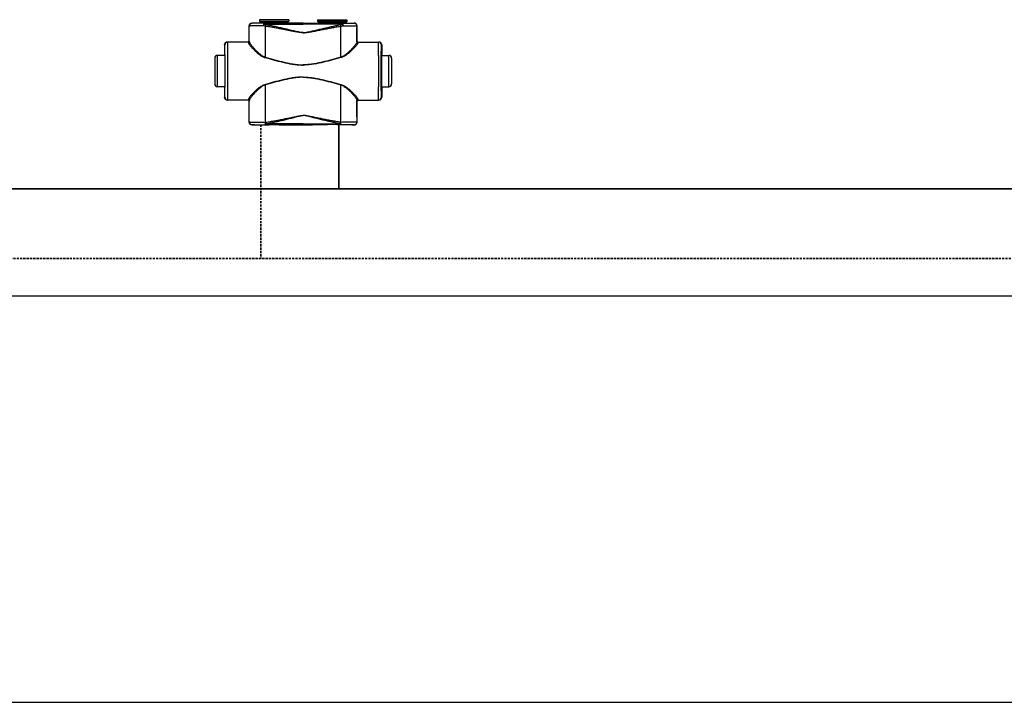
# Model space of a CAD drawing. Header units: millimetres. Extents: x -727 to 69715, y -15705 to 98123.
# Tile 40 of 256: x 14638 to 15486, y -13305 to -12717. Entities that reach past the tile are written whole.
import ezdxf

# ---------------------------------------------------------------- set-up
doc = ezdxf.new("R2010")
doc.units = ezdxf.units.MM
doc.linetypes.add('VERDECKT', pattern=[9.525, 6.35, -3.175])
for name, color, linetype, lineweight in [('UT_POTRUBI - PŘÍVOD', 1, 'Continuous', 35), ('UT_SCHÉMA_PŘÍVOD', 10, 'Continuous', 35), ('UT_SCHÉMA_ZPÁTEČKA', 172, 'VERDECKT', 35)]:
    doc.layers.add(name, color=color, linetype=linetype, lineweight=lineweight)

msp = doc.modelspace()

# ---------------------------------------------------------------- linework, layer by layer
at = {"color": 0, "linetype": 'Continuous'}
for p, q in [((14870.04, -12717.06), (14844.84, -12717.06)), ((14844.84, -12717.06), (14844.84, -12718.46)), ((14844.84, -12718.46), (14845.79, -12719.42)), ((14844.84, -12718.46), (14870.04, -12718.46)), ((14845.79, -12719.42), (14869.09, -12719.42)), ((14845.94, -12719.77), (14868.94, -12719.77)), ((14845.94, -12719.77), (14845.94, -12720.13)), ((14868.94, -12719.77), (14868.94, -12720.13)), ((14870.04, -12718.46), (14869.09, -12719.42)), ((14870.04, -12717.06), (14870.04, -12718.46)), ((14894.84, -12717.06), (14920.04, -12717.06)), ((14894.84, -12717.06), (14894.84, -12718.46)), ((14920.04, -12718.46), (14894.84, -12718.46)), ((14894.84, -12718.46), (14895.79, -12719.42)), ((14919.09, -12719.42), (14895.79, -12719.42)), ((14918.94, -12719.77), (14895.94, -12719.77)), ((14895.94, -12719.77), (14895.94, -12720.13)), ((14918.94, -12719.77), (14918.94, -12720.13)), ((14920.04, -12718.46), (14919.09, -12719.42)), ((14920.04, -12717.06), (14920.04, -12718.46)), ((14836.06, -12722.58), (14835.94, -12722.46)), ((14835.94, -12735.46), (14835.94, -12722.46)), ((14838.56, -12720.08), (14838.44, -12719.96)), ((14840.09, -12719.96), (14838.44, -12719.96)), ((14840.44, -12720.07), (14840.09, -12719.96)), ((14853.59, -12720.15), (14848.74, -12720.15)), ((14848.74, -12720.85), (14848.74, -12720.15)), ((14848.74, -12720.85), (14882.44, -12720.85)), ((14882.44, -12720.15), (14861.29, -12720.15)), ((14876.19, -12719.96), (14874.44, -12720.07)), ((14882.44, -12719.96), (14876.19, -12719.96)), ((14882.44, -12719.96), (14888.69, -12719.96)), ((14882.44, -12720.15), (14903.59, -12720.15)), ((14916.14, -12720.85), (14882.44, -12720.85)), ((14888.69, -12719.96), (14890.44, -12720.07)), ((14911.29, -12720.15), (14916.14, -12720.15)), ((14916.14, -12720.85), (14916.14, -12720.15)), ((14924.44, -12720.07), (14924.79, -12719.96)), ((14924.79, -12719.96), (14926.44, -12719.96)), ((14926.32, -12720.08), (14926.44, -12719.96)), ((14928.82, -12722.58), (14928.94, -12722.46)), ((14928.94, -12735.46), (14928.94, -12722.46)), ((14835.24, -12736.26), (14817.24, -12736.26)), ((14835.94, -12735.46), (14836.04, -12735.46)), ((14928.94, -12735.46), (14928.83, -12735.46)), ((14929.63, -12736.26), (14947.64, -12736.26)), ((14814.95, -12738.76), (14814.74, -12738.76)), ((14814.74, -12738.76), (14814.74, -12746.91)), ((14949.93, -12738.76), (14950.14, -12738.76)), ((14950.14, -12738.76), (14950.14, -12746.91)), ((14806.24, -12750.26), (14806.24, -12772.26)), ((14814.99, -12747.76), (14808.74, -12747.76)), ((14808.74, -12774.76), (14808.74, -12747.76)), ((14814.74, -12746.91), (14814.95, -12747.26)), ((14815.13, -12747.28), (14815.13, -12747.26)), ((14949.75, -12747.28), (14949.75, -12747.26)), ((14949.89, -12747.76), (14956.14, -12747.76)), ((14950.14, -12746.91), (14949.93, -12747.26)), ((14956.14, -12774.76), (14956.14, -12747.76)), ((14958.64, -12750.26), (14958.64, -12772.26)), ((14814.99, -12774.76), (14808.74, -12774.76)), ((14814.95, -12775.26), (14814.74, -12775.61)), ((14814.74, -12775.61), (14814.74, -12783.76)), ((14815.13, -12775.26), (14815.13, -12775.25)), ((14949.75, -12775.26), (14949.75, -12775.25)), ((14949.89, -12774.76), (14956.14, -12774.76)), ((14949.93, -12775.26), (14950.14, -12775.61)), ((14950.14, -12775.61), (14950.14, -12783.76)), ((14814.74, -12783.76), (14814.95, -12783.76)), ((14835.24, -12786.26), (14817.24, -12786.26)), ((14836.04, -12787.06), (14835.94, -12787.06)), ((14835.94, -12805.16), (14835.94, -12787.06)), ((14928.83, -12787.06), (14928.94, -12787.06)), ((14928.94, -12805.16), (14928.94, -12787.06)), ((14929.63, -12786.26), (14947.64, -12786.26)), ((14950.14, -12783.76), (14949.93, -12783.76)), ((14835.94, -12805.16), (14836.06, -12805.04)), ((14838.44, -12807.66), (14838.56, -12807.54)), ((14840.09, -12807.66), (14838.44, -12807.66)), ((14840.44, -12807.56), (14840.09, -12807.66)), ((14849.98, -12805.42), (14850.16, -12805.41)), ((14850.31, -12807.47), (14850.48, -12807.47)), ((14882.44, -12806.72), (14850.48, -12806.72)), ((14850.48, -12807.47), (14850.48, -12806.72)), ((14850.48, -12807.47), (14851.74, -12807.47)), ((14863.13, -12807.47), (14882.44, -12807.47)), ((14876.19, -12807.66), (14874.44, -12807.56)), ((14882.44, -12807.66), (14876.19, -12807.66)), ((14882.44, -12806.72), (14914.4, -12806.72)), ((14901.74, -12807.47), (14882.44, -12807.47)), ((14882.44, -12807.66), (14888.69, -12807.66)), ((14888.69, -12807.66), (14890.44, -12807.56)), ((14914.4, -12807.47), (14913.13, -12807.47)), ((14914.4, -12807.47), (14914.4, -12806.72)), ((14914.57, -12807.47), (14914.4, -12807.47)), ((14914.9, -12805.42), (14914.72, -12805.41)), ((14924.44, -12807.56), (14924.79, -12807.66)), ((14924.79, -12807.66), (14926.44, -12807.66)), ((14926.44, -12807.66), (14926.32, -12807.54)), ((14928.94, -12805.16), (14928.82, -12805.04))]:
    msp.add_line(p, q, dxfattribs=at)
for p, q in [((-727.45, -12954.69), (68024.28, -12954.69)), ((-727.45, -13304.69), (68024.28, -13304.69))]:
    msp.add_line(p, q)
for centre, radius, start, end in [((14845.44, -12719.77), 0.5, 0, 45), ((14869.44, -12719.77), 0.5, 135, 180), ((14895.44, -12719.77), 0.5, 0, 45), ((14919.44, -12719.77), 0.5, 135, 180), ((14838.56, -12722.58), 2.5, 90.00246, 179.99754), ((14926.32, -12722.58), 2.5, 0.00246, 89.99754), ((14817.45, -12738.76), 2.5, 90.00225, 180.00111), ((14835.24, -12735.46), 0.8, 270.0036, 359.99724), ((14929.63, -12735.46), 0.8, 180.00276, 269.9964), ((14947.43, -12738.76), 2.5, 359.99889, 89.99775), ((14808.74, -12750.26), 2.5, 90, 180), ((12375.28, -12761.26), 2442.41, 359.68325, 0.31675), ((17389.6, -12761.26), 2442.41, 179.68325, 180.31675), ((14956.14, -12750.26), 2.5, 0, 90), ((14808.74, -12772.26), 2.5, 180, 270), ((14956.14, -12772.26), 2.5, 270, 0), ((14817.45, -12783.76), 2.5, 179.99889, 269.99775), ((14835.24, -12787.06), 0.8, 0.00276, 89.9964), ((14929.63, -12787.06), 0.8, 90.0036, 179.99724), ((14947.43, -12783.76), 2.5, 270.00225, 0.00111), ((14838.56, -12805.04), 2.5, 180.00246, 269.99754), ((14926.32, -12805.04), 2.5, 270.00246, 359.99754)]:
    msp.add_arc(centre, radius, start, end, dxfattribs=at)
at = {"color": 0, "linetype": 'Continuous', "extrusion": (0, 0, -1)}
for centre, major_axis, ratio, start_param, end_param in [((14838.44, -12722.46), (-1.77, 1.77), 0.999973, -0.785384, 0.785384), ((14857.44, -12720.07), (-17, 0), 0.005236, 4.941076, 6.283185), ((14857.44, -12720.07), (-17, 0), 0.005236, 3.141593, 4.483702), ((14817.24, -12738.76), (-2.5, 0), 0.999945, 0, 1.570796), ((14835.14, -12735.46), (-0.8, 0), 0.999986, -3.141593, -1.659157), ((14814.95, -12761.26), (0, 14), 0.010472, 0, 3.141593), ((14817.24, -12783.76), (-2.5, 0), 0.999945, -1.570796, 0), ((14835.14, -12787.06), (0.8, 0), 0.999986, -1.395381, 0), ((14838.44, -12805.16), (1.77, 1.77), 0.999973, -3.926977, -2.356208), ((14857.44, -12807.56), (-17, 0), 0.005236, 0, 1.229157), ((14857.44, -12807.56), (-17, 0), 0.005236, 1.912436, 3.141593)]:
    msp.add_ellipse(centre, major_axis=major_axis, ratio=ratio, start_param=start_param, end_param=end_param, dxfattribs=at)
at = {"color": 0, "linetype": 'Continuous'}
for centre, major_axis, ratio, start_param, end_param in [((14907.44, -12720.07), (17, 0), 0.005236, 3.141593, 4.483702), ((14907.44, -12720.07), (17, 0), 0.005236, 4.941076, 6.283185), ((14926.44, -12722.46), (1.77, 1.77), 0.999973, -0.785384, 0.785384), ((14929.74, -12735.46), (0.8, 0), 0.999986, -3.141593, -1.659157), ((14947.64, -12738.76), (2.5, 0), 0.999945, 0, 1.570796), ((14949.93, -12761.26), (0, 14), 0.010472, 0, 3.141593), ((14929.74, -12787.06), (-0.8, 0), 0.999986, -1.395381, 0), ((14947.64, -12783.76), (2.5, 0), 0.999945, -1.570796, 0), ((14907.44, -12807.56), (17, 0), 0.005236, 1.912436, 3.141593), ((14907.44, -12807.56), (17, 0), 0.005236, 0, 1.229157), ((14926.44, -12805.16), (-1.77, 1.77), 0.999973, -3.926977, -2.356208)]:
    msp.add_ellipse(centre, major_axis=major_axis, ratio=ratio, start_param=start_param, end_param=end_param, dxfattribs=at)
for points, knots in [([(14848.12, -12722.27), (14847.29, -12722.28), (14845.68, -12722.29), (14843.72, -12722.31), (14842.25, -12722.33), (14841.25, -12722.34), (14840.32, -12722.36), (14839.47, -12722.38), (14838.7, -12722.4), (14838.03, -12722.42), (14837.45, -12722.45), (14837.03, -12722.47), (14836.75, -12722.49), (14836.57, -12722.5), (14836.42, -12722.51), (14836.3, -12722.53), (14836.2, -12722.54), (14836.13, -12722.55), (14836.09, -12722.57), (14836.06, -12722.58), (14836.06, -12722.58)], [0, 0, 0, 0, 0.207034, 0.39928, 0.488214, 0.57154, 0.648707, 0.71921, 0.782588, 0.838437, 0.886403, 0.926186, 0.942933, 0.957549, 0.970012, 0.98031, 0.988432, 0.994377, 0.998178, 1, 1, 1, 1]), ([(14836.07, -12736), (14836.07, -12734.88), (14836.07, -12730.41), (14836.06, -12725.93), (14836.06, -12722.58)], [0, 0, 0, 0, 0.250733, 1, 1, 1, 1]), ([(14848.74, -12720.15), (14848.03, -12720.15), (14846.68, -12720.15), (14845.02, -12720.15), (14843.78, -12720.14), (14842.93, -12720.14), (14842.15, -12720.13), (14841.43, -12720.13), (14840.79, -12720.12), (14840.22, -12720.12), (14839.73, -12720.11), (14839.38, -12720.11), (14839.14, -12720.1), (14838.99, -12720.1), (14838.86, -12720.1), (14838.76, -12720.1), (14838.69, -12720.09), (14838.64, -12720.09), (14838.61, -12720.09), (14838.59, -12720.09), (14838.58, -12720.09), (14838.57, -12720.09), (14838.56, -12720.09), (14838.56, -12720.08)], [0, 0, 0, 0, 0.207653, 0.400343, 0.489423, 0.572844, 0.650059, 0.720565, 0.783909, 0.839692, 0.887568, 0.927242, 0.943927, 0.958477, 0.970869, 0.981088, 0.989117, 0.992306, 0.994945, 0.997032, 0.998568, 0.999554, 1, 1, 1, 1]), ([(14848.74, -12720.15), (14848.65, -12720.16), (14848.55, -12720.27), (14848.47, -12720.4), (14848.4, -12720.55), (14848.32, -12720.78), (14848.25, -12721.09), (14848.19, -12721.45), (14848.15, -12721.85), (14848.13, -12722.13), (14848.12, -12722.27)], [0, 0, 0, 0, 0.117156, 0.161001, 0.211236, 0.330442, 0.472834, 0.634922, 0.812344, 1, 1, 1, 1]), ([(14848.74, -12720.85), (14848.61, -12721.06), (14848.38, -12721.52), (14848.21, -12722.01), (14848.12, -12722.27)], [0, 0, 0, 0, 0.464895, 1, 1, 1, 1]), ([(14849.99, -12722.63), (14849.83, -12722.61), (14849.2, -12722.51), (14848.58, -12722.38), (14848.12, -12722.27)], [0, 0, 0, 0, 0.252579, 1, 1, 1, 1]), ([(14850.31, -12721.29), (14850.18, -12721.27), (14849.64, -12721.15), (14849.12, -12720.99), (14848.74, -12720.85)], [0, 0, 0, 0, 0.253704, 1, 1, 1, 1]), ([(14850.31, -12721.29), (14850.25, -12721.5), (14850.13, -12721.94), (14850.03, -12722.39), (14849.99, -12722.63)], [0, 0, 0, 0, 0.464569, 1, 1, 1, 1]), ([(14882.44, -12728.27), (14882.44, -12728.27), (14881.75, -12728.27), (14880.37, -12728.19), (14878.32, -12727.91), (14876.28, -12727.56), (14873.57, -12727.06), (14870.2, -12726.39), (14866.15, -12725.6), (14862.1, -12724.81), (14858.06, -12724.05), (14854.03, -12723.32), (14851.33, -12722.86), (14849.99, -12722.63)], [0.5000015, 0.5000015, 0.5000015, 0.5000015, 0.500002, 0.5313979, 0.5627848, 0.5941575, 0.6255147, 0.6881766, 0.7507583, 0.8132458, 0.8756245, 0.9378805, 1, 1, 1, 1]), ([(14850, -12749.41), (14850, -12747.17), (14850, -12738.24), (14849.99, -12729.32), (14849.99, -12722.63)], [0, 0, 0, 0, 0.250952, 1, 1, 1, 1]), ([(14882.44, -12728.09), (14882.44, -12728.09), (14882.09, -12728.09), (14881.4, -12728.07), (14880.03, -12727.93), (14878.33, -12727.65), (14876.31, -12727.23), (14874.3, -12726.77), (14872.29, -12726.3), (14869.62, -12725.66), (14866.28, -12724.86), (14862.29, -12723.92), (14858.29, -12723), (14854.3, -12722.12), (14851.64, -12721.57), (14850.31, -12721.29)], [0.499995, 0.499995, 0.499995, 0.499995, 0.4999958, 0.5157333, 0.5314718, 0.5629204, 0.5943483, 0.6257534, 0.6571339, 0.6884877, 0.7511054, 0.813586, 0.8759088, 0.9380534, 1, 1, 1, 1]), ([(14861.29, -12720.15), (14860.66, -12720.15), (14859.37, -12720.18), (14857.44, -12720.2), (14855.51, -12720.18), (14854.22, -12720.15), (14853.59, -12720.15)], [0, 0, 0, 0, 0.248355, 0.5, 0.751645, 1, 1, 1, 1]), ([(14882.44, -12728.09), (14882.44, -12728.09), (14882.78, -12728.09), (14883.47, -12728.07), (14884.85, -12727.93), (14886.55, -12727.65), (14888.57, -12727.23), (14890.58, -12726.77), (14892.59, -12726.3), (14895.26, -12725.66), (14898.6, -12724.86), (14902.59, -12723.92), (14906.59, -12723), (14910.58, -12722.12), (14913.24, -12721.57), (14914.57, -12721.29)], [0.499995, 0.499995, 0.499995, 0.499995, 0.4999958, 0.5157333, 0.5314718, 0.5629204, 0.5943483, 0.6257534, 0.6571339, 0.6884877, 0.7511054, 0.813586, 0.8759088, 0.9380534, 1, 1, 1, 1]), ([(14882.44, -12728.27), (14882.44, -12728.27), (14883.13, -12728.27), (14884.51, -12728.19), (14886.56, -12727.91), (14888.6, -12727.56), (14891.31, -12727.06), (14894.68, -12726.39), (14898.73, -12725.6), (14902.77, -12724.81), (14906.81, -12724.05), (14910.85, -12723.32), (14913.55, -12722.86), (14914.89, -12722.63)], [0.5000015, 0.5000015, 0.5000015, 0.5000015, 0.500002, 0.5313979, 0.5627848, 0.5941575, 0.6255147, 0.6881766, 0.7507583, 0.8132458, 0.8756245, 0.9378805, 1, 1, 1, 1]), ([(14903.59, -12720.15), (14904.22, -12720.15), (14905.51, -12720.18), (14907.44, -12720.2), (14909.37, -12720.18), (14910.66, -12720.15), (14911.29, -12720.15)], [0, 0, 0, 0, 0.248355, 0.5, 0.751645, 1, 1, 1, 1]), ([(14914.57, -12721.29), (14914.7, -12721.27), (14915.23, -12721.15), (14915.76, -12720.99), (14916.14, -12720.85)], [0, 0, 0, 0, 0.253704, 1, 1, 1, 1]), ([(14914.57, -12721.29), (14914.63, -12721.5), (14914.75, -12721.94), (14914.85, -12722.39), (14914.89, -12722.63)], [0, 0, 0, 0, 0.464569, 1, 1, 1, 1]), ([(14914.88, -12749.41), (14914.88, -12747.17), (14914.88, -12738.24), (14914.89, -12729.32), (14914.89, -12722.63)], [0, 0, 0, 0, 0.250952, 1, 1, 1, 1]), ([(14914.89, -12722.63), (14915.05, -12722.61), (14915.68, -12722.51), (14916.3, -12722.38), (14916.76, -12722.27)], [0, 0, 0, 0, 0.252579, 1, 1, 1, 1]), ([(14916.14, -12720.15), (14916.84, -12720.15), (14918.2, -12720.15), (14919.86, -12720.15), (14921.1, -12720.14), (14921.95, -12720.14), (14922.73, -12720.13), (14923.45, -12720.13), (14924.09, -12720.12), (14924.66, -12720.12), (14925.15, -12720.11), (14925.5, -12720.11), (14925.74, -12720.1), (14925.89, -12720.1), (14926.01, -12720.1), (14926.12, -12720.1), (14926.19, -12720.09), (14926.24, -12720.09), (14926.26, -12720.09), (14926.29, -12720.09), (14926.3, -12720.09), (14926.31, -12720.09), (14926.32, -12720.09), (14926.32, -12720.08)], [0, 0, 0, 0, 0.207653, 0.400343, 0.489423, 0.572844, 0.650059, 0.720565, 0.783909, 0.839692, 0.887568, 0.927242, 0.943927, 0.958477, 0.970869, 0.981088, 0.989117, 0.992306, 0.994945, 0.997032, 0.998568, 0.999554, 1, 1, 1, 1]), ([(14916.14, -12720.15), (14916.23, -12720.16), (14916.33, -12720.27), (14916.41, -12720.4), (14916.48, -12720.55), (14916.55, -12720.78), (14916.63, -12721.09), (14916.69, -12721.45), (14916.73, -12721.85), (14916.75, -12722.13), (14916.76, -12722.27)], [0, 0, 0, 0, 0.117156, 0.161001, 0.211236, 0.330442, 0.472834, 0.634922, 0.812344, 1, 1, 1, 1]), ([(14916.14, -12720.85), (14916.27, -12721.06), (14916.49, -12721.52), (14916.67, -12722.01), (14916.76, -12722.27)], [0, 0, 0, 0, 0.464895, 1, 1, 1, 1]), ([(14916.76, -12722.27), (14917.59, -12722.28), (14919.2, -12722.29), (14921.16, -12722.31), (14922.63, -12722.33), (14923.63, -12722.34), (14924.56, -12722.36), (14925.41, -12722.38), (14926.17, -12722.4), (14926.85, -12722.42), (14927.42, -12722.45), (14927.85, -12722.47), (14928.13, -12722.49), (14928.31, -12722.5), (14928.46, -12722.51), (14928.58, -12722.53), (14928.68, -12722.54), (14928.75, -12722.55), (14928.79, -12722.57), (14928.82, -12722.58), (14928.82, -12722.58)], [0, 0, 0, 0, 0.207034, 0.39928, 0.488214, 0.57154, 0.648707, 0.71921, 0.782588, 0.838437, 0.886403, 0.926186, 0.942933, 0.957549, 0.970012, 0.98031, 0.988432, 0.994377, 0.998178, 1, 1, 1, 1]), ([(14928.81, -12736), (14928.81, -12734.88), (14928.81, -12730.41), (14928.81, -12725.93), (14928.82, -12722.58)], [0, 0, 0, 0, 0.250733, 1, 1, 1, 1]), ([(14817.65, -12747.76), (14817.64, -12746.92), (14817.63, -12745.32), (14817.61, -12743.39), (14817.6, -12741.97), (14817.59, -12741.02), (14817.58, -12740.14), (14817.56, -12739.35), (14817.55, -12738.65), (14817.54, -12738.03), (14817.52, -12737.5), (14817.51, -12737.12), (14817.5, -12736.87), (14817.49, -12736.71), (14817.49, -12736.57), (14817.48, -12736.47), (14817.47, -12736.38), (14817.47, -12736.32), (14817.46, -12736.28), (14817.45, -12736.27), (14817.45, -12736.26), (14817.45, -12736.26)], [0, 0, 0, 0, 0.218984, 0.416191, 0.505653, 0.588551, 0.664564, 0.733396, 0.794781, 0.848478, 0.894279, 0.932006, 0.947796, 0.961515, 0.973152, 0.982695, 0.990138, 0.995479, 0.998726, 0.999584, 1, 1, 1, 1]), ([(14835.24, -12736.26), (14835.24, -12736.26), (14835.25, -12736.27), (14835.25, -12736.27), (14835.25, -12736.28), (14835.25, -12736.3), (14835.25, -12736.34), (14835.26, -12736.4), (14835.26, -12736.47), (14835.26, -12736.56), (14835.27, -12736.66), (14835.27, -12736.74), (14835.27, -12736.78)], [0, 0, 0, 0, 0.005122, 0.017304, 0.037118, 0.064661, 0.143035, 0.252499, 0.393016, 0.564526, 0.766907, 1, 1, 1, 1]), ([(14836.07, -12736), (14836.07, -12736.1), (14836.03, -12736.31), (14835.85, -12736.57), (14835.58, -12736.74), (14835.38, -12736.78), (14835.27, -12736.78)], [0, 0, 0, 0, 0.247572, 0.496581, 0.747591, 1, 1, 1, 1]), ([(14835.27, -12736.78), (14835.27, -12736.85), (14835.3, -12736.99), (14835.37, -12737.21), (14835.48, -12737.46), (14835.69, -12737.84), (14836.04, -12738.39), (14836.57, -12739.09), (14837.22, -12739.88), (14838.25, -12741.06), (14839.75, -12742.64), (14841.8, -12744.6), (14843.71, -12746.25), (14845.4, -12747.51), (14847.26, -12748.72), (14848.81, -12749.44), (14849.9, -12749.74)], [0, 0, 0, 0, 0.009694, 0.02127, 0.034861, 0.050494, 0.087694, 0.13227, 0.183417, 0.240322, 0.368483, 0.511765, 0.666448, 0.747227, 0.829948, 1, 1, 1, 1]), ([(14836.04, -12735.46), (14836.05, -12735.46), (14836.05, -12735.47), (14836.05, -12735.47), (14836.05, -12735.48), (14836.05, -12735.5), (14836.05, -12735.54), (14836.06, -12735.6), (14836.06, -12735.68), (14836.06, -12735.77), (14836.07, -12735.88), (14836.07, -12735.96), (14836.07, -12736)], [0, 0, 0, 0, 0.005057, 0.017214, 0.037015, 0.06455, 0.142921, 0.252392, 0.392925, 0.564459, 0.766871, 1, 1, 1, 1]), ([(14836.07, -12736), (14836.07, -12736.07), (14836.09, -12736.21), (14836.16, -12736.44), (14836.27, -12736.7), (14836.46, -12737.11), (14836.8, -12737.67), (14837.3, -12738.4), (14837.91, -12739.2), (14838.88, -12740.42), (14840.3, -12742.04), (14842.23, -12744.06), (14844.04, -12745.75), (14845.66, -12747.06), (14847.44, -12748.32), (14848.93, -12749.1), (14850, -12749.41)], [0, 0, 0, 0, 0.010286, 0.022433, 0.036551, 0.052653, 0.090607, 0.135698, 0.187142, 0.244158, 0.372094, 0.514728, 0.6685, 0.748767, 0.830965, 1, 1, 1, 1]), ([(14928.81, -12736), (14928.81, -12736.07), (14928.79, -12736.21), (14928.72, -12736.44), (14928.61, -12736.7), (14928.42, -12737.11), (14928.08, -12737.67), (14927.58, -12738.4), (14926.97, -12739.2), (14926, -12740.42), (14924.58, -12742.04), (14922.65, -12744.06), (14920.84, -12745.75), (14919.22, -12747.06), (14917.44, -12748.32), (14915.95, -12749.1), (14914.88, -12749.41)], [0, 0, 0, 0, 0.010286, 0.022433, 0.036551, 0.052653, 0.090607, 0.135698, 0.187142, 0.244158, 0.372094, 0.514728, 0.6685, 0.748767, 0.830965, 1, 1, 1, 1]), ([(14929.61, -12736.78), (14929.61, -12736.85), (14929.58, -12736.99), (14929.51, -12737.21), (14929.4, -12737.46), (14929.19, -12737.84), (14928.84, -12738.39), (14928.31, -12739.09), (14927.66, -12739.88), (14926.63, -12741.06), (14925.12, -12742.64), (14923.08, -12744.6), (14921.17, -12746.25), (14919.47, -12747.51), (14917.62, -12748.72), (14916.07, -12749.44), (14914.98, -12749.74)], [0, 0, 0, 0, 0.009694, 0.02127, 0.034861, 0.050494, 0.087694, 0.13227, 0.183417, 0.240322, 0.368483, 0.511765, 0.666448, 0.747227, 0.829948, 1, 1, 1, 1]), ([(14928.83, -12735.46), (14928.83, -12735.46), (14928.83, -12735.47), (14928.83, -12735.47), (14928.83, -12735.48), (14928.83, -12735.5), (14928.82, -12735.54), (14928.82, -12735.6), (14928.82, -12735.68), (14928.81, -12735.77), (14928.81, -12735.88), (14928.81, -12735.96), (14928.81, -12736)], [0, 0, 0, 0, 0.005057, 0.017214, 0.037015, 0.06455, 0.142921, 0.252392, 0.392925, 0.564459, 0.766871, 1, 1, 1, 1]), ([(14928.81, -12736), (14928.81, -12736.1), (14928.85, -12736.31), (14929.03, -12736.57), (14929.29, -12736.74), (14929.5, -12736.78), (14929.61, -12736.78)], [0, 0, 0, 0, 0.247572, 0.496581, 0.747591, 1, 1, 1, 1]), ([(14929.63, -12736.26), (14929.63, -12736.26), (14929.63, -12736.27), (14929.63, -12736.27), (14929.63, -12736.28), (14929.63, -12736.3), (14929.62, -12736.34), (14929.62, -12736.4), (14929.62, -12736.47), (14929.61, -12736.56), (14929.61, -12736.66), (14929.61, -12736.74), (14929.61, -12736.78)], [0, 0, 0, 0, 0.005122, 0.017304, 0.037118, 0.064661, 0.143035, 0.252499, 0.393016, 0.564526, 0.766907, 1, 1, 1, 1]), ([(14947.23, -12747.76), (14947.24, -12746.92), (14947.25, -12745.32), (14947.26, -12743.39), (14947.28, -12741.97), (14947.29, -12741.02), (14947.3, -12740.14), (14947.32, -12739.35), (14947.33, -12738.65), (14947.34, -12738.03), (14947.36, -12737.5), (14947.37, -12737.12), (14947.38, -12736.87), (14947.39, -12736.71), (14947.39, -12736.57), (14947.4, -12736.47), (14947.41, -12736.38), (14947.41, -12736.32), (14947.42, -12736.28), (14947.42, -12736.27), (14947.43, -12736.26), (14947.43, -12736.26)], [0, 0, 0, 0, 0.218984, 0.416191, 0.505653, 0.588551, 0.664564, 0.733396, 0.794781, 0.848478, 0.894279, 0.932006, 0.947796, 0.961515, 0.973152, 0.982695, 0.990138, 0.995479, 0.998726, 0.999584, 1, 1, 1, 1]), ([(14815.13, -12747.26), (14815.13, -12746.63), (14815.12, -12745.44), (14815.1, -12744), (14815.09, -12742.94), (14815.08, -12742.24), (14815.06, -12741.6), (14815.05, -12741.02), (14815.04, -12740.5), (14815.03, -12740.05), (14815.02, -12739.67), (14815, -12739.39), (14815, -12739.2), (14814.99, -12739.09), (14814.98, -12738.99), (14814.98, -12738.91), (14814.97, -12738.85), (14814.96, -12738.8), (14814.96, -12738.78), (14814.95, -12738.76), (14814.95, -12738.76)], [0, 0, 0, 0, 0.221931, 0.420259, 0.509783, 0.592499, 0.668149, 0.736495, 0.797321, 0.850436, 0.895675, 0.932895, 0.948462, 0.961984, 0.973451, 0.982856, 0.990196, 0.99547, 0.998697, 1, 1, 1, 1]), ([(14949.75, -12747.26), (14949.75, -12746.63), (14949.76, -12745.44), (14949.78, -12744), (14949.79, -12742.94), (14949.8, -12742.24), (14949.81, -12741.6), (14949.83, -12741.02), (14949.84, -12740.5), (14949.85, -12740.05), (14949.86, -12739.67), (14949.87, -12739.39), (14949.88, -12739.2), (14949.89, -12739.09), (14949.9, -12738.99), (14949.9, -12738.91), (14949.91, -12738.85), (14949.92, -12738.8), (14949.92, -12738.78), (14949.93, -12738.76), (14949.93, -12738.76)], [0, 0, 0, 0, 0.221931, 0.420259, 0.509783, 0.592499, 0.668149, 0.736495, 0.797321, 0.850436, 0.895675, 0.932895, 0.948462, 0.961984, 0.973451, 0.982856, 0.990196, 0.99547, 0.998697, 1, 1, 1, 1]), ([(14815.13, -12775.25), (14815.15, -12773.06), (14815.18, -12768.39), (14815.19, -12761.26), (14815.18, -12754.13), (14815.15, -12749.47), (14815.13, -12747.28)], [0, 0, 0, 0, 0.235226, 0.499987, 0.764754, 1, 1, 1, 1]), ([(14850, -12749.41), (14849.99, -12749.44), (14849.96, -12749.55), (14849.93, -12749.66), (14849.9, -12749.74)], [0, 0, 0, 0, 0.258378, 1, 1, 1, 1]), ([(14849.9, -12749.74), (14852.56, -12750.45), (14856.56, -12751.53), (14861.92, -12752.9), (14865.96, -12753.87), (14870.03, -12754.75), (14874.13, -12755.48), (14877.58, -12755.89), (14880.35, -12756.07), (14881.74, -12756.1), (14882.44, -12756.1), (14882.44, -12756.1)], [0, 0, 0, 0, 0.1245061, 0.1869228, 0.2494269, 0.3120016, 0.3746311, 0.4372993, 0.4686472, 0.4999998, 0.5, 0.5, 0.5, 0.5]), ([(14850, -12749.41), (14852.65, -12750.14), (14856.64, -12751.25), (14861.97, -12752.66), (14866, -12753.66), (14870.06, -12754.56), (14874.15, -12755.31), (14877.59, -12755.74), (14880.36, -12755.92), (14881.75, -12755.95), (14882.44, -12755.95), (14882.44, -12755.95)], [0, 0, 0, 0, 0.1244767, 0.1868883, 0.2493924, 0.3119715, 0.3746087, 0.437287, 0.4686409, 0.4999998, 0.5, 0.5, 0.5, 0.5]), ([(14914.88, -12749.41), (14912.22, -12750.14), (14908.24, -12751.25), (14902.9, -12752.66), (14898.88, -12753.66), (14894.82, -12754.56), (14890.73, -12755.31), (14887.29, -12755.74), (14884.52, -12755.92), (14883.13, -12755.95), (14882.44, -12755.95), (14882.44, -12755.95)], [0, 0, 0, 0, 0.1244767, 0.1868883, 0.2493924, 0.3119715, 0.3746087, 0.437287, 0.4686409, 0.4999998, 0.5, 0.5, 0.5, 0.5]), ([(14914.98, -12749.74), (14912.32, -12750.45), (14908.31, -12751.53), (14902.96, -12752.9), (14898.92, -12753.87), (14894.85, -12754.75), (14890.75, -12755.48), (14887.3, -12755.89), (14884.52, -12756.07), (14883.13, -12756.1), (14882.44, -12756.1), (14882.44, -12756.1)], [0, 0, 0, 0, 0.1245061, 0.1869228, 0.2494269, 0.3120016, 0.3746311, 0.4372993, 0.4686472, 0.4999998, 0.5, 0.5, 0.5, 0.5]), ([(14914.88, -12749.41), (14914.89, -12749.44), (14914.92, -12749.55), (14914.95, -12749.66), (14914.98, -12749.74)], [0, 0, 0, 0, 0.258378, 1, 1, 1, 1]), ([(14949.75, -12775.25), (14949.73, -12773.06), (14949.7, -12768.39), (14949.69, -12761.26), (14949.7, -12754.13), (14949.73, -12749.47), (14949.75, -12747.28)], [0, 0, 0, 0, 0.235226, 0.499987, 0.764754, 1, 1, 1, 1]), ([(14882.44, -12766.43), (14881.05, -12766.43), (14878.27, -12766.55), (14874.13, -12767.05), (14870.03, -12767.77), (14865.96, -12768.65), (14861.92, -12769.63), (14856.56, -12770.99), (14852.56, -12772.07), (14849.9, -12772.79)], [0.5, 0.5, 0.5, 0.5, 0.5626889, 0.6253582, 0.6879892, 0.7505657, 0.8130716, 0.8754902, 1, 1, 1, 1]), ([(14882.44, -12766.58), (14881.05, -12766.58), (14878.28, -12766.7), (14874.15, -12767.21), (14870.06, -12767.96), (14866, -12768.87), (14861.97, -12769.87), (14856.64, -12771.28), (14852.65, -12772.38), (14850, -12773.12)], [0.5, 0.5, 0.5, 0.5, 0.5627005, 0.6253799, 0.6880187, 0.7505997, 0.8131057, 0.8755193, 1, 1, 1, 1]), ([(14882.44, -12766.43), (14883.83, -12766.43), (14886.61, -12766.55), (14890.75, -12767.05), (14894.85, -12767.77), (14898.92, -12768.65), (14902.96, -12769.63), (14908.31, -12770.99), (14912.32, -12772.07), (14914.98, -12772.79)], [0.5, 0.5, 0.5, 0.5, 0.5626889, 0.6253582, 0.6879892, 0.7505657, 0.8130716, 0.8754902, 1, 1, 1, 1]), ([(14882.44, -12766.58), (14883.83, -12766.58), (14886.6, -12766.7), (14890.73, -12767.21), (14894.82, -12767.96), (14898.88, -12768.87), (14902.9, -12769.87), (14908.24, -12771.28), (14912.22, -12772.38), (14914.88, -12773.12)], [0.5, 0.5, 0.5, 0.5, 0.5627005, 0.6253799, 0.6880187, 0.7505997, 0.8131057, 0.8755193, 1, 1, 1, 1]), ([(14814.95, -12783.76), (14814.95, -12783.76), (14814.96, -12783.75), (14814.96, -12783.72), (14814.97, -12783.68), (14814.98, -12783.61), (14814.98, -12783.53), (14814.99, -12783.44), (14815, -12783.32), (14815, -12783.13), (14815.02, -12782.86), (14815.03, -12782.47), (14815.04, -12782.02), (14815.05, -12781.51), (14815.06, -12780.92), (14815.08, -12780.28), (14815.09, -12779.58), (14815.1, -12778.53), (14815.12, -12777.08), (14815.13, -12775.89), (14815.13, -12775.26)], [0, 0, 0, 0, 0.001303, 0.00453, 0.009804, 0.017144, 0.026549, 0.038016, 0.051538, 0.067105, 0.104325, 0.149564, 0.202679, 0.263505, 0.331851, 0.407501, 0.490217, 0.579741, 0.778069, 1, 1, 1, 1]), ([(14817.45, -12786.26), (14817.45, -12786.26), (14817.45, -12786.26), (14817.46, -12786.24), (14817.47, -12786.2), (14817.47, -12786.14), (14817.48, -12786.06), (14817.49, -12785.95), (14817.49, -12785.82), (14817.5, -12785.66), (14817.51, -12785.4), (14817.52, -12785.02), (14817.54, -12784.49), (14817.55, -12783.88), (14817.56, -12783.17), (14817.58, -12782.38), (14817.59, -12781.51), (14817.6, -12780.56), (14817.61, -12779.14), (14817.63, -12777.2), (14817.64, -12775.6), (14817.65, -12774.76)], [0, 0, 0, 0, 0.000416, 0.001274, 0.004521, 0.009862, 0.017305, 0.026849, 0.038485, 0.052204, 0.067994, 0.105721, 0.151522, 0.205219, 0.266604, 0.335437, 0.411449, 0.494347, 0.58381, 0.781016, 1, 1, 1, 1]), ([(14849.9, -12772.79), (14848.81, -12773.08), (14847.26, -12773.81), (14845.4, -12775.01), (14843.71, -12776.28), (14841.8, -12777.92), (14839.75, -12779.88), (14838.25, -12781.47), (14837.22, -12782.65), (14836.57, -12783.43), (14836.04, -12784.14), (14835.69, -12784.68), (14835.48, -12785.07), (14835.37, -12785.32), (14835.3, -12785.54), (14835.27, -12785.68), (14835.27, -12785.74)], [0, 0, 0, 0, 0.170052, 0.252774, 0.333553, 0.488235, 0.631517, 0.759678, 0.816583, 0.86773, 0.912306, 0.949506, 0.965139, 0.978731, 0.990306, 1, 1, 1, 1]), ([(14850, -12773.12), (14848.93, -12773.43), (14847.44, -12774.2), (14845.66, -12775.46), (14844.04, -12776.77), (14842.23, -12778.46), (14840.3, -12780.48), (14838.88, -12782.11), (14837.91, -12783.32), (14837.3, -12784.13), (14836.8, -12784.86), (14836.46, -12785.42), (14836.27, -12785.82), (14836.16, -12786.08), (14836.09, -12786.31), (14836.07, -12786.46), (14836.07, -12786.53)], [0, 0, 0, 0, 0.169036, 0.251233, 0.3315, 0.485272, 0.627906, 0.755842, 0.812858, 0.864302, 0.909393, 0.947347, 0.963449, 0.977567, 0.989714, 1, 1, 1, 1]), ([(14850, -12773.12), (14849.99, -12773.09), (14849.96, -12772.98), (14849.93, -12772.87), (14849.9, -12772.79)], [0, 0, 0, 0, 0.258378, 1, 1, 1, 1]), ([(14849.98, -12805.42), (14849.98, -12802.74), (14849.99, -12791.97), (14850, -12781.21), (14850, -12773.12)], [0, 0, 0, 0, 0.248459, 1, 1, 1, 1]), ([(14914.88, -12773.12), (14914.89, -12773.09), (14914.92, -12772.98), (14914.95, -12772.87), (14914.98, -12772.79)], [0, 0, 0, 0, 0.258378, 1, 1, 1, 1]), ([(14914.88, -12773.12), (14915.95, -12773.43), (14917.44, -12774.2), (14919.22, -12775.46), (14920.84, -12776.77), (14922.65, -12778.46), (14924.58, -12780.48), (14926, -12782.11), (14926.97, -12783.32), (14927.58, -12784.13), (14928.08, -12784.86), (14928.42, -12785.42), (14928.61, -12785.82), (14928.72, -12786.08), (14928.79, -12786.31), (14928.81, -12786.46), (14928.81, -12786.53)], [0, 0, 0, 0, 0.169036, 0.251233, 0.3315, 0.485272, 0.627906, 0.755842, 0.812858, 0.864302, 0.909393, 0.947347, 0.963449, 0.977567, 0.989714, 1, 1, 1, 1]), ([(14914.9, -12805.42), (14914.89, -12802.74), (14914.89, -12791.97), (14914.88, -12781.21), (14914.88, -12773.12)], [0, 0, 0, 0, 0.248459, 1, 1, 1, 1]), ([(14914.98, -12772.79), (14916.07, -12773.08), (14917.62, -12773.81), (14919.47, -12775.01), (14921.17, -12776.28), (14923.08, -12777.92), (14925.12, -12779.88), (14926.63, -12781.47), (14927.66, -12782.65), (14928.31, -12783.43), (14928.84, -12784.14), (14929.19, -12784.68), (14929.4, -12785.07), (14929.51, -12785.32), (14929.58, -12785.54), (14929.61, -12785.68), (14929.61, -12785.74)], [0, 0, 0, 0, 0.170052, 0.252774, 0.333553, 0.488235, 0.631517, 0.759678, 0.816583, 0.86773, 0.912306, 0.949506, 0.965139, 0.978731, 0.990306, 1, 1, 1, 1]), ([(14947.43, -12786.26), (14947.43, -12786.26), (14947.42, -12786.26), (14947.42, -12786.24), (14947.41, -12786.2), (14947.41, -12786.14), (14947.4, -12786.06), (14947.39, -12785.95), (14947.39, -12785.82), (14947.38, -12785.66), (14947.37, -12785.4), (14947.36, -12785.02), (14947.34, -12784.49), (14947.33, -12783.88), (14947.32, -12783.17), (14947.3, -12782.38), (14947.29, -12781.51), (14947.28, -12780.56), (14947.26, -12779.14), (14947.25, -12777.2), (14947.24, -12775.6), (14947.23, -12774.76)], [0, 0, 0, 0, 0.000416, 0.001274, 0.004521, 0.009862, 0.017305, 0.026849, 0.038485, 0.052204, 0.067994, 0.105721, 0.151522, 0.205219, 0.266604, 0.335437, 0.411449, 0.494347, 0.58381, 0.781016, 1, 1, 1, 1]), ([(14949.93, -12783.76), (14949.93, -12783.76), (14949.92, -12783.75), (14949.92, -12783.72), (14949.91, -12783.68), (14949.9, -12783.61), (14949.9, -12783.53), (14949.89, -12783.44), (14949.88, -12783.32), (14949.87, -12783.13), (14949.86, -12782.86), (14949.85, -12782.47), (14949.84, -12782.02), (14949.83, -12781.51), (14949.81, -12780.92), (14949.8, -12780.28), (14949.79, -12779.58), (14949.78, -12778.53), (14949.76, -12777.08), (14949.75, -12775.89), (14949.75, -12775.26)], [0, 0, 0, 0, 0.001303, 0.00453, 0.009804, 0.017144, 0.026549, 0.038016, 0.051538, 0.067105, 0.104325, 0.149564, 0.202679, 0.263505, 0.331851, 0.407501, 0.490217, 0.579741, 0.778069, 1, 1, 1, 1]), ([(14835.27, -12785.74), (14835.27, -12785.78), (14835.27, -12785.86), (14835.26, -12785.96), (14835.26, -12786.05), (14835.26, -12786.13), (14835.25, -12786.18), (14835.25, -12786.22), (14835.25, -12786.24), (14835.25, -12786.25), (14835.25, -12786.26), (14835.24, -12786.26), (14835.24, -12786.26)], [0, 0, 0, 0, 0.233093, 0.435474, 0.606984, 0.747501, 0.856965, 0.935339, 0.962882, 0.982696, 0.994878, 1, 1, 1, 1]), ([(14836.07, -12786.53), (14836.07, -12786.42), (14836.03, -12786.22), (14835.85, -12785.96), (14835.58, -12785.78), (14835.38, -12785.74), (14835.27, -12785.74)], [0, 0, 0, 0, 0.247572, 0.496581, 0.747591, 1, 1, 1, 1]), ([(14836.07, -12786.53), (14836.07, -12786.57), (14836.07, -12786.65), (14836.06, -12786.75), (14836.06, -12786.85), (14836.06, -12786.92), (14836.05, -12786.98), (14836.05, -12787.02), (14836.05, -12787.04), (14836.05, -12787.05), (14836.05, -12787.06), (14836.05, -12787.06), (14836.04, -12787.06)], [0, 0, 0, 0, 0.23313, 0.435541, 0.607074, 0.747608, 0.857079, 0.93545, 0.962985, 0.982786, 0.994943, 1, 1, 1, 1]), ([(14836.06, -12805.04), (14836.06, -12803.51), (14836.06, -12797.34), (14836.07, -12791.16), (14836.07, -12786.53)], [0, 0, 0, 0, 0.248801, 1, 1, 1, 1]), ([(14928.81, -12786.53), (14928.81, -12786.42), (14928.85, -12786.22), (14929.03, -12785.96), (14929.29, -12785.78), (14929.5, -12785.74), (14929.61, -12785.74)], [0, 0, 0, 0, 0.247572, 0.496581, 0.747591, 1, 1, 1, 1]), ([(14928.82, -12805.04), (14928.82, -12803.51), (14928.81, -12797.34), (14928.81, -12791.16), (14928.81, -12786.53)], [0, 0, 0, 0, 0.248801, 1, 1, 1, 1]), ([(14928.81, -12786.53), (14928.81, -12786.57), (14928.81, -12786.65), (14928.81, -12786.75), (14928.82, -12786.85), (14928.82, -12786.92), (14928.82, -12786.98), (14928.83, -12787.02), (14928.83, -12787.04), (14928.83, -12787.05), (14928.83, -12787.06), (14928.83, -12787.06), (14928.83, -12787.06)], [0, 0, 0, 0, 0.23313, 0.435541, 0.607074, 0.747608, 0.857079, 0.93545, 0.962985, 0.982786, 0.994943, 1, 1, 1, 1]), ([(14929.61, -12785.74), (14929.61, -12785.78), (14929.61, -12785.86), (14929.61, -12785.96), (14929.62, -12786.05), (14929.62, -12786.13), (14929.62, -12786.18), (14929.63, -12786.22), (14929.63, -12786.24), (14929.63, -12786.25), (14929.63, -12786.26), (14929.63, -12786.26), (14929.63, -12786.26)], [0, 0, 0, 0, 0.233093, 0.435474, 0.606984, 0.747501, 0.856965, 0.935339, 0.962882, 0.982696, 0.994878, 1, 1, 1, 1]), ([(14850.16, -12805.41), (14851.5, -12805.19), (14854.19, -12804.73), (14858.21, -12804.01), (14862.24, -12803.25), (14865.59, -12802.59), (14868.28, -12802.05), (14870.29, -12801.65), (14872.31, -12801.23), (14874.32, -12800.82), (14876.34, -12800.4), (14878.02, -12800.06), (14879.37, -12799.79), (14880.72, -12799.55), (14881.75, -12799.41), (14882.44, -12799.41)], [0, 0, 0, 0, 0.0621172, 0.1243716, 0.1867502, 0.2492392, 0.2805207, 0.3118245, 0.3431487, 0.3744915, 0.4058513, 0.4372266, 0.4529199, 0.4686172, 0.5, 0.5, 0.5, 0.5]), ([(14850.48, -12806.72), (14851.81, -12806.46), (14854.47, -12805.91), (14858.44, -12805.03), (14862.43, -12804.12), (14865.74, -12803.33), (14868.4, -12802.68), (14870.39, -12802.19), (14872.39, -12801.69), (14874.38, -12801.19), (14876.38, -12800.69), (14878.05, -12800.27), (14879.39, -12799.95), (14880.73, -12799.66), (14881.75, -12799.48), (14882.44, -12799.48)], [0, 0, 0, 0, 0.0619437, 0.1240868, 0.1864104, 0.2488944, 0.2801902, 0.3115184, 0.3428764, 0.3742614, 0.4056711, 0.4371032, 0.4528275, 0.4685577, 0.5, 0.5, 0.5, 0.5]), ([(14914.72, -12805.41), (14913.38, -12805.19), (14910.69, -12804.73), (14906.67, -12804.01), (14902.64, -12803.25), (14899.29, -12802.59), (14896.6, -12802.05), (14894.59, -12801.65), (14892.57, -12801.23), (14890.55, -12800.82), (14888.54, -12800.4), (14886.85, -12800.06), (14885.51, -12799.79), (14884.15, -12799.55), (14883.13, -12799.41), (14882.44, -12799.41)], [0, 0, 0, 0, 0.0621172, 0.1243716, 0.1867502, 0.2492392, 0.2805207, 0.3118245, 0.3431487, 0.3744915, 0.4058513, 0.4372266, 0.4529199, 0.4686172, 0.5, 0.5, 0.5, 0.5]), ([(14914.4, -12806.72), (14913.07, -12806.46), (14910.41, -12805.91), (14906.43, -12805.03), (14902.45, -12804.12), (14899.13, -12803.33), (14896.48, -12802.68), (14894.48, -12802.19), (14892.49, -12801.69), (14890.49, -12801.19), (14888.5, -12800.69), (14886.83, -12800.27), (14885.49, -12799.95), (14884.15, -12799.66), (14883.12, -12799.48), (14882.44, -12799.48)], [0, 0, 0, 0, 0.0619437, 0.1240868, 0.1864104, 0.2488944, 0.2801902, 0.3115184, 0.3428764, 0.3742614, 0.4056711, 0.4371032, 0.4528275, 0.4685577, 0.5, 0.5, 0.5, 0.5]), ([(14836.06, -12805.04), (14836.06, -12805.05), (14836.09, -12805.07), (14836.14, -12805.08), (14836.22, -12805.1), (14836.34, -12805.12), (14836.48, -12805.13), (14836.66, -12805.15), (14836.87, -12805.17), (14837.2, -12805.19), (14837.7, -12805.22), (14838.38, -12805.24), (14839.17, -12805.27), (14840.06, -12805.3), (14841.05, -12805.32), (14842.13, -12805.34), (14843.3, -12805.36), (14844.98, -12805.38), (14847.22, -12805.4), (14849.04, -12805.41), (14849.98, -12805.42)], [0, 0, 0, 0, 0.001901, 0.0058, 0.011886, 0.020197, 0.030732, 0.043479, 0.058422, 0.075536, 0.116153, 0.165047, 0.22186, 0.286169, 0.35749, 0.43527, 0.518903, 0.607727, 0.798032, 1, 1, 1, 1]), ([(14838.56, -12807.54), (14838.56, -12807.54), (14838.56, -12807.54), (14838.58, -12807.54), (14838.59, -12807.54), (14838.62, -12807.54), (14838.65, -12807.54), (14838.71, -12807.53), (14838.79, -12807.53), (14838.91, -12807.53), (14839.06, -12807.53), (14839.24, -12807.52), (14839.44, -12807.52), (14839.66, -12807.52), (14840.01, -12807.51), (14840.51, -12807.51), (14841.17, -12807.5), (14841.93, -12807.5), (14842.76, -12807.49), (14843.67, -12807.49), (14844.66, -12807.48), (14846.08, -12807.48), (14847.97, -12807.48), (14849.51, -12807.47), (14850.31, -12807.47)], [0, 0, 0, 0, 0.000442, 0.001439, 0.003, 0.005125, 0.007814, 0.011067, 0.019262, 0.029696, 0.04235, 0.057205, 0.074237, 0.093413, 0.114703, 0.163471, 0.220191, 0.284451, 0.355774, 0.433617, 0.517377, 0.606395, 0.797271, 1, 1, 1, 1]), ([(14850.31, -12807.47), (14850.28, -12807.47), (14850.25, -12807.44), (14850.22, -12807.38), (14850.19, -12807.32), (14850.17, -12807.23), (14850.13, -12807.09), (14850.07, -12806.75), (14850.01, -12806.18), (14849.99, -12805.69), (14849.98, -12805.42)], [0, 0, 0, 0, 0.03281, 0.058939, 0.09263, 0.134005, 0.182986, 0.302653, 0.616803, 1, 1, 1, 1]), ([(14850.48, -12807.47), (14850.46, -12807.47), (14850.43, -12807.44), (14850.4, -12807.38), (14850.37, -12807.32), (14850.34, -12807.23), (14850.31, -12807.09), (14850.25, -12806.75), (14850.19, -12806.18), (14850.17, -12805.69), (14850.16, -12805.41)], [0, 0, 0, 0, 0.032697, 0.058797, 0.092469, 0.133835, 0.182813, 0.302491, 0.616704, 1, 1, 1, 1]), ([(14850.48, -12806.72), (14850.42, -12806.53), (14850.3, -12806.09), (14850.21, -12805.65), (14850.16, -12805.41)], [0, 0, 0, 0, 0.463333, 1, 1, 1, 1]), ([(14851.74, -12807.47), (14852.21, -12807.47), (14853.14, -12807.44), (14854.56, -12807.36), (14855.99, -12807.29), (14857.44, -12807.26), (14858.89, -12807.29), (14860.32, -12807.36), (14861.74, -12807.44), (14862.67, -12807.47), (14863.13, -12807.47)], [0, 0, 0, 0, 0.12176, 0.246313, 0.372689, 0.5, 0.627311, 0.753687, 0.87824, 1, 1, 1, 1]), ([(14913.13, -12807.47), (14912.67, -12807.47), (14911.74, -12807.44), (14910.32, -12807.36), (14908.89, -12807.29), (14907.44, -12807.26), (14905.99, -12807.29), (14904.56, -12807.36), (14903.14, -12807.44), (14902.21, -12807.47), (14901.74, -12807.47)], [0, 0, 0, 0, 0.12176, 0.246313, 0.372689, 0.5, 0.627311, 0.753687, 0.87824, 1, 1, 1, 1]), ([(14914.4, -12807.47), (14914.42, -12807.47), (14914.45, -12807.44), (14914.48, -12807.38), (14914.51, -12807.32), (14914.54, -12807.23), (14914.57, -12807.09), (14914.63, -12806.75), (14914.69, -12806.18), (14914.71, -12805.69), (14914.72, -12805.41)], [0, 0, 0, 0, 0.032697, 0.058797, 0.092469, 0.133835, 0.182813, 0.302491, 0.616704, 1, 1, 1, 1]), ([(14914.4, -12806.72), (14914.46, -12806.53), (14914.58, -12806.09), (14914.67, -12805.65), (14914.72, -12805.41)], [0, 0, 0, 0, 0.463333, 1, 1, 1, 1]), ([(14914.57, -12807.47), (14914.6, -12807.47), (14914.63, -12807.44), (14914.66, -12807.38), (14914.69, -12807.32), (14914.71, -12807.23), (14914.75, -12807.09), (14914.81, -12806.75), (14914.87, -12806.18), (14914.89, -12805.69), (14914.9, -12805.42)], [0, 0, 0, 0, 0.03281, 0.058939, 0.09263, 0.134005, 0.182986, 0.302653, 0.616803, 1, 1, 1, 1]), ([(14926.32, -12807.54), (14926.32, -12807.54), (14926.31, -12807.54), (14926.3, -12807.54), (14926.28, -12807.54), (14926.26, -12807.54), (14926.23, -12807.54), (14926.17, -12807.53), (14926.09, -12807.53), (14925.96, -12807.53), (14925.82, -12807.53), (14925.64, -12807.52), (14925.44, -12807.52), (14925.22, -12807.52), (14924.87, -12807.51), (14924.37, -12807.51), (14923.71, -12807.5), (14922.95, -12807.5), (14922.12, -12807.49), (14921.2, -12807.49), (14920.22, -12807.48), (14918.8, -12807.48), (14916.91, -12807.48), (14915.37, -12807.47), (14914.57, -12807.47)], [0, 0, 0, 0, 0.000442, 0.001439, 0.003, 0.005125, 0.007814, 0.011067, 0.019262, 0.029696, 0.04235, 0.057205, 0.074237, 0.093413, 0.114703, 0.163471, 0.220191, 0.284451, 0.355774, 0.433617, 0.517377, 0.606395, 0.797271, 1, 1, 1, 1]), ([(14928.82, -12805.04), (14928.82, -12805.05), (14928.79, -12805.07), (14928.74, -12805.08), (14928.66, -12805.1), (14928.54, -12805.12), (14928.4, -12805.13), (14928.22, -12805.15), (14928.01, -12805.17), (14927.68, -12805.19), (14927.18, -12805.22), (14926.5, -12805.24), (14925.71, -12805.27), (14924.82, -12805.3), (14923.83, -12805.32), (14922.74, -12805.34), (14921.58, -12805.36), (14919.9, -12805.38), (14917.66, -12805.4), (14915.84, -12805.41), (14914.9, -12805.42)], [0, 0, 0, 0, 0.001901, 0.0058, 0.011886, 0.020197, 0.030732, 0.043479, 0.058422, 0.075536, 0.116153, 0.165047, 0.22186, 0.286169, 0.35749, 0.43527, 0.518903, 0.607727, 0.798032, 1, 1, 1, 1])]:
    msp.add_open_spline(points, degree=3, knots=knots, dxfattribs=at)
at = {"layer": 'UT_POTRUBI - PŘÍVOD'}
msp.add_line((11332.08, -12862.78), (17118.03, -12862.78), dxfattribs=at)
at = {"layer": 'UT_SCHÉMA_PŘÍVOD'}
msp.add_line((14913.13, -12807.47), (14913.13, -12862.78), dxfattribs=at)
at = {"layer": 'UT_SCHÉMA_ZPÁTEČKA', "ltscale": 0.3}
for p, q in [((14846.09, -12807.49), (14846.09, -12922.7)), ((11226.73, -12922.7), (17050.98, -12922.7))]:
    msp.add_line(p, q, dxfattribs=at)

doc.saveas('drawing.dxf')
